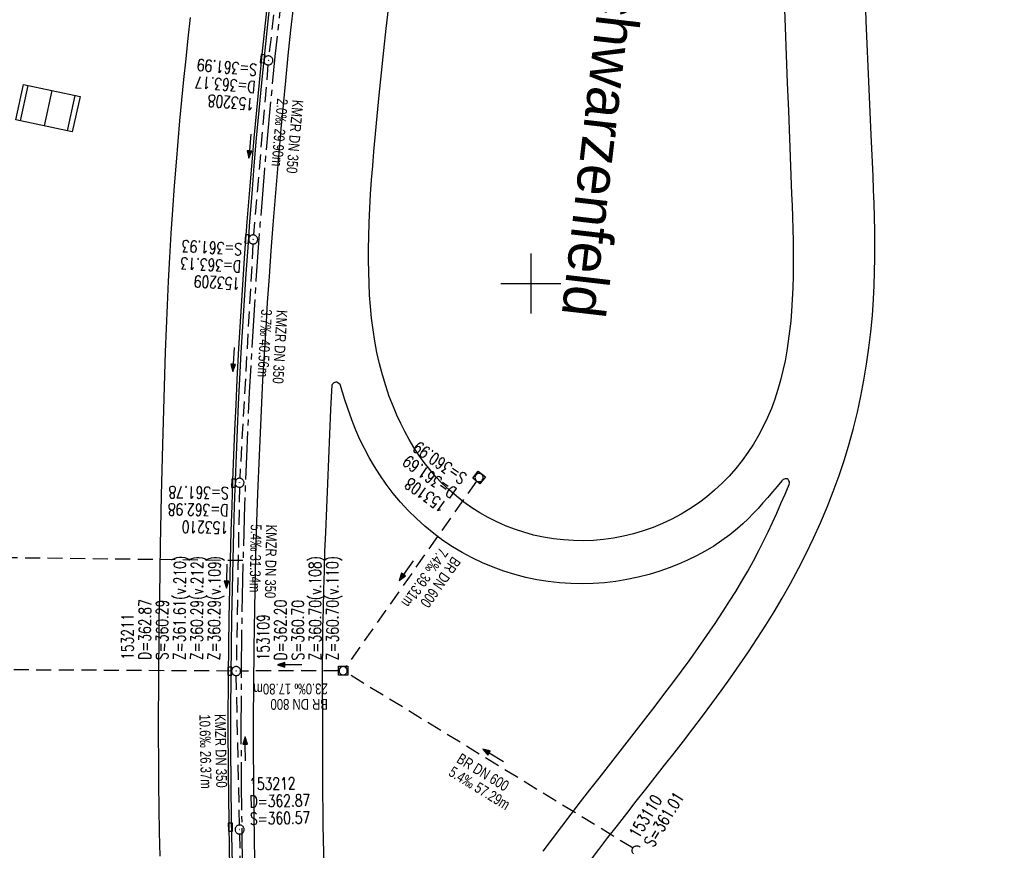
# Model space of a CAD drawing. Extents: x 510637 to 511182, y 471777 to 472747.
# Tile 4 of 10: x 510815 to 510979, y 472106 to 472244. Entities that reach past the tile are written whole.
import ezdxf

# ---------------------------------------------------------------- set-up
doc = ezdxf.new("R2010")
doc.units = 0
doc.header["$LTSCALE"] = 10
doc.header["$MEASUREMENT"] = 0
for name, pattern in [('ACHSE', [5.5, 4, -0.5, 0.5, -0.5]), ('LT00', [0]), ('LT17', [0.15, 0.1, -0.05]), ('STRICHLINIE2', [0.375, 0.25, -0.125])]:
    doc.linetypes.add(name, pattern=pattern)
doc.layers.get('0').update_dxf_attribs({"linetype": 'LT00'})
for name, color, linetype in [('-AX-020', 250, 'ACHSE'), ('-Halt-Pfeil', 4, 'LT00'), ('-Haltung', 7, 'STRICHLINIE2'), ('-Haltungsbeschriftung', 140, 'LT00'), ('-Schachtbeschriftung', 5, 'LT00'), ('-ST-20', 30, 'LT17'), ('AS_TEXT', 152, 'Continuous'), ('DFK_BEB_SCHR', 254, 'LT00'), ('DFK_BEBAUUNG', 250, 'LT00'), ('V94_AFBR_BAB', 250, 'LT00'), ('V94_KA_MULD', 182, 'LT00'), ('V94_KA_PRUF', 182, 'LT00'), ('V94_RASTER', 250, 'LT00'), ('V94_RINNE', 182, 'LT00'), ('V94_SINKK', 182, 'LT00'), ('V94_UK_DURCH', 182, 'LT00')]:
    doc.layers.add(name, color=color, linetype=linetype)
doc.styles.add('Haltungsbeschriftung', font='ARIAL.TTF', dxfattribs={"width": 0.75})
doc.styles.add('schachtbeschriftung', font='romans.shx', dxfattribs={"width": 0.75, "height": 2})
doc.styles.add('UNIR-O', font='unir_o.shx', dxfattribs={"height": 2.5})

# ---------------------------------------------------------------- blocks, each defined once
blk = doc.blocks.new('SYMB0652')
at = {"color": 0, "linetype": 'ByBlock'}
blk.add_lwpolyline([(-0.15, -0.075), (0.15, -0.075), (0.15, 0.075), (-0.15, 0.075), (-0.15, -0.075)], dxfattribs=at)
blk = doc.blocks.new('SYMB1210')
at = {"color": 0, "linetype": 'ByBlock'}
blk.add_line((0.018815, -0.179014), (0.055623, -0.17119), dxfattribs=at)
for points in [[(-0.2, -0.2), (-0.2, 0.2), (0.2, 0.2), (0.2, -0.2), (-0.2, -0.2)], [(0.018815, 0.179014), (-0.018815, 0.179014), (-0.055623, 0.17119), (-0.09, 0.155885), (-0.120444, 0.133766), (-0.145623, 0.105801), (-0.164438, 0.073213), (-0.176067, 0.037424), (-0.18, 0)], [(-0.18, 0), (-0.176067, -0.037424), (-0.164438, -0.073213), (-0.145623, -0.105801), (-0.120444, -0.133766), (-0.09, -0.155885), (-0.055623, -0.17119), (-0.018815, -0.179014), (0.018815, -0.179014)], [(0.18, 0), (0.176067, 0.037424), (0.164438, 0.073213), (0.145623, 0.105801), (0.120444, 0.133766), (0.09, 0.155885), (0.055623, 0.17119), (0.018815, 0.179014)], [(0.055623, -0.17119), (0.09, -0.155885), (0.120444, -0.133766), (0.145623, -0.105801), (0.164438, -0.073213), (0.176067, -0.037424), (0.18, 0)]]:
    blk.add_lwpolyline(points, dxfattribs=at)
blk = doc.blocks.new('SYMB0003')
at = {"color": 0, "linetype": 'ByBlock'}
for p, q in [((-0.015712, 0), (0.010166, 0.012015)), ((0, -0.021257), (-0.015712, 0)), ((0.010166, 0.012015), (0, -0.021257))]:
    blk.add_line(p, q, dxfattribs=at)
for points in [[(-0.031395, 0.499013), (-0.093691, 0.491144), (-0.154509, 0.475528), (-0.21289, 0.452414), (-0.267913, 0.422164), (-0.318712, 0.385257), (-0.364484, 0.342274), (-0.404509, 0.293893), (-0.438154, 0.240877), (-0.464888, 0.184062), (-0.484292, 0.124345), (-0.496058, 0.062667), (-0.5, 0)], [(-0.5, 0), (-0.496058, -0.062667), (-0.484292, -0.124345), (-0.464888, -0.184062), (-0.438154, -0.240877), (-0.404509, -0.293893), (-0.364485, -0.342274), (-0.318712, -0.385257), (-0.267914, -0.422164), (-0.21289, -0.452414), (-0.154509, -0.475529), (-0.093691, -0.491144), (-0.031395, -0.499014), (0.031395, -0.499014)], [(0.5, 0), (0.496057, 0.062667), (0.484292, 0.124345), (0.464888, 0.184062), (0.438153, 0.240877), (0.404509, 0.293893), (0.364484, 0.342274), (0.318712, 0.385257), (0.267913, 0.422164), (0.21289, 0.452414), (0.154509, 0.475528), (0.093691, 0.491144), (0.031395, 0.499013), (-0.031395, 0.499013)], [(0.031395, -0.499014), (0.093691, -0.491144), (0.154509, -0.475529), (0.21289, -0.452414), (0.267914, -0.422164), (0.318712, -0.385257), (0.364485, -0.342274), (0.404509, -0.293893), (0.438154, -0.240877), (0.464889, -0.184062), (0.484292, -0.124345), (0.496058, -0.062667), (0.5, 0)]]:
    blk.add_lwpolyline(points, dxfattribs=at)
blk = doc.blocks.new('SYMB1107')
at = {"color": 0, "linetype": 'ByBlock'}
for points in [[(-0.2, 0), (-0.196157, 0.039018), (-0.184776, 0.076537), (-0.166294, 0.111114), (-0.141421, 0.141421), (-0.111114, 0.166294), (-0.076537, 0.184776), (-0.039018, 0.196157), (0, 0.2)], [(0, 0.2), (0.039018, 0.196157), (0.076537, 0.184776), (0.111114, 0.166294), (0.141421, 0.141421), (0.166294, 0.111114), (0.184776, 0.076537), (0.196157, 0.039018), (0.2, 0)]]:
    blk.add_lwpolyline(points, dxfattribs=at)
blk = doc.blocks.new('SYMB0070')
at = {"color": 0, "linetype": 'ByBlock'}
for p, q in [((-0.5, 0), (0.2, 0)), ((0.5, 0), (0.2, 0.1)), ((0.2, 0.1), (0.2, 0)), ((0.468, 0), (0.21, 0.086)), ((0.21, 0.086), (0.21, -0.086)), ((0.21, -0.086), (0.468, 0)), ((0.22, -0.072), (0.437, 0)), ((0.23, -0.058), (0.405, 0)), ((0.24, -0.045), (0.374, 0)), ((0.342, 0), (0.25, 0.031)), ((0.25, 0.031), (0.25, -0.031)), ((0.25, -0.031), (0.342, 0)), ((0.26, -0.017), (0.31, 0)), ((0.27, -0.003), (0.279, 0))]:
    blk.add_line(p, q, dxfattribs=at)
for points in [[(0.2, 0), (0.2, -0.1), (0.5, 0)], [(0.437, 0), (0.22, 0.072), (0.22, -0.072)], [(0.405, 0), (0.23, 0.058), (0.23, -0.058)], [(0.374, 0), (0.24, 0.045), (0.24, -0.045)], [(0.31, 0), (0.26, 0.017), (0.26, -0.017)], [(0.279, 0), (0.27, 0.003), (0.27, -0.003)]]:
    blk.add_lwpolyline(points, dxfattribs=at)

msp = doc.modelspace()

# ---------------------------------------------------------------- linework, layer by layer
at = {"layer": '-AX-020', "ltscale": 0.2, "flags": 128}
msp.add_lwpolyline([(511023.59, 472714.43), (511020.98, 472710.35), (511016.01, 472702.43), (511011.12, 472694.47), (511006.29, 472686.47), (511001.53, 472678.43), (510996.84, 472670.35), (510992.22, 472662.22), (510987.67, 472654.06), (510983.19, 472645.86), (510978.78, 472637.62), (510974.44, 472629.35), (510970.17, 472621.04), (510965.98, 472612.69), (510961.85, 472604.3), (510957.8, 472595.88), (510953.82, 472587.43), (510949.91, 472578.94), (510946.07, 472570.42), (510942.31, 472561.87), (510938.62, 472553.28), (510935.01, 472544.67), (510931.46, 472536.02), (510928, 472527.34), (510924.6, 472518.64), (510921.29, 472509.9), (510918.04, 472501.14), (510914.87, 472492.35), (510911.78, 472483.53), (510908.76, 472474.69), (510905.82, 472465.82), (510902.96, 472456.92), (510900.17, 472448), (510897.45, 472439.06), (510894.82, 472430.1), (510892.26, 472421.11), (510889.78, 472412.1), (510887.37, 472403.07), (510885.04, 472394.02), (510882.79, 472384.95), (510880.62, 472375.87), (510878.53, 472366.76), (510876.51, 472357.64), (510874.57, 472348.49), (510872.71, 472339.34), (510870.93, 472330.16), (510869.23, 472320.98), (510867.6, 472311.77), (510866.06, 472302.56), (510864.59, 472293.33), (510863.2, 472284.09), (510861.89, 472274.84), (510860.67, 472265.57), (510859.52, 472256.3), (510858.45, 472247.02), (510857.45, 472237.73), (510856.54, 472228.43), (510855.71, 472219.12), (510854.96, 472209.81), (510854.29, 472200.49), (510853.7, 472191.16), (510853.18, 472181.83), (510852.75, 472172.5), (510852.4, 472163.16), (510852.13, 472153.82), (510851.93, 472144.48), (510851.82, 472135.13), (510851.79, 472125.79), (510851.84, 472116.44), (510851.96, 472107.1), (510852.01, 472104.71), (510852.24, 472095.37), (510852.54, 472086.03), (510852.93, 472076.69), (510853.39, 472067.36), (510853.92, 472058.03), (510854.53, 472048.71), (510855.21, 472039.39), (510855.96, 472030.07), (510856.78, 472020.77), (510857.67, 472011.46), (510858.63, 472002.17), (510859.65, 471992.88), (510860.73, 471983.6), (510861.88, 471974.33), (510863.09, 471965.06), (510864.36, 471955.8), (510865.69, 471946.55), (510867.08, 471937.31), (510868.53, 471928.08), (510870.02, 471918.86), (510871.58, 471909.64), (510873.18, 471900.44), (510874.84, 471891.24), (510876.54, 471882.05), (510878.3, 471872.88), (510880.1, 471863.71), (510881.95, 471854.55), (510883.84, 471845.4), (510885.78, 471836.26), (510887.76, 471827.12), (510889.78, 471818), (510891.83, 471808.88), (510893.93, 471799.78), (510894.29, 471798.25)], dxfattribs=at)
at = {"layer": '-Haltung'}
for p, q in [((510859.78, 472267.07), (510856.44, 472237.86)), ((510856.29, 472236.37), (510853.89, 472208.07)), ((510853.79, 472206.57), (510851.6, 472167.58)), ((510890.98, 472167.09), (510869.23, 472136.16)), ((510851.54, 472166.08), (510851.01, 472136.24)), ((510850.25, 472135.5), (510765.12, 472135.95)), ((510868.05, 472135.55), (510851.75, 472135.5)), ((510917.02, 472106.02), (510869.44, 472135.16)), ((510851.56, 472109.88), (510851.02, 472134.75)), ((510852.2, 472083.52), (510851.59, 472108.38))]:
    msp.add_line(p, q, dxfattribs=at)
at = {"layer": '-ST-20', "ltscale": 2.5}
msp.add_line((510852.13, 472153.87), (510812.13, 472154.35), dxfattribs=at)
at = {"layer": 'DFK_BEB_SCHR'}
for p, q in [((510815.12, 472227.04), (510816.41, 472232.94)), ((510820.33, 472232.11), (510819.04, 472226.22)), ((510822.95, 472225.4), (510824.24, 472231.28))]:
    msp.add_line(p, q, dxfattribs=at)
at = {"layer": 'DFK_BEBAUUNG'}
msp.add_polyline3d([(510814.33, 472227.21, 0), (510815.62, 472233.11, 0), (510825.03, 472231.11, 0), (510823.73, 472225.24, 0), (510814.33, 472227.21, 0)], dxfattribs=at)
at = {"layer": 'V94_AFBR_BAB'}
for points in [[(510942.14, 472247.1), (510942.31, 472242.6), (510942.5, 472237.98), (510942.68, 472233.36), (510942.86, 472228.74), (510943.05, 472224.13), (510943.23, 472219.51), (510943.4, 472214.9), (510943.47, 472212.95), (510943.54, 472211), (510943.6, 472209.05), (510943.64, 472207.09), (510943.66, 472205.14), (510943.67, 472203.19), (510943.64, 472201.23), (510943.59, 472199.28), (510943.5, 472197.32), (510943.38, 472195.36), (510943.24, 472193.71), (510943.06, 472192.06), (510942.85, 472190.41), (510942.6, 472188.77), (510942.3, 472187.14), (510941.96, 472185.52), (510941.56, 472183.92), (510941.11, 472182.33), (510940.6, 472180.76), (510940.03, 472179.21), (510939.39, 472177.69), (510938.68, 472176.18), (510937.9, 472174.71), (510937.05, 472173.27), (510936.14, 472171.87), (510935.16, 472170.51), (510934.12, 472169.2), (510933.01, 472167.95), (510931.84, 472166.75), (510930.58, 472165.58), (510929.27, 472164.48), (510927.9, 472163.45), (510926.47, 472162.49), (510925, 472161.6), (510923.49, 472160.78), (510921.93, 472160.04), (510920.34, 472159.39), (510918.72, 472158.81), (510917.07, 472158.32), (510915.44, 472157.92), (510913.79, 472157.61), (510912.13, 472157.38), (510910.46, 472157.24), (510908.78, 472157.18), (510907.1, 472157.2), (510905.43, 472157.31), (510903.76, 472157.5), (510902.1, 472157.77), (510900.46, 472158.13), (510898.84, 472158.58), (510897.32, 472159.08), (510895.83, 472159.66), (510894.37, 472160.31), (510892.94, 472161.04), (510891.55, 472161.83), (510890.19, 472162.68), (510888.89, 472163.6), (510887.63, 472164.59), (510886.42, 472165.63), (510885.27, 472166.72), (510884.17, 472167.88), (510883.19, 472169.02), (510882.26, 472170.21), (510881.38, 472171.44), (510880.55, 472172.71), (510879.78, 472174)], [(510879.78, 472174), (510879.05, 472175.33), (510878.37, 472176.68), (510877.74, 472178.05), (510877.15, 472179.44), (510876.47, 472181.2), (510875.87, 472182.97), (510875.32, 472184.76), (510874.84, 472186.62), (510874.42, 472188.49), (510874.06, 472190.39), (510873.77, 472192.29), (510873.53, 472194.21), (510873.34, 472196.13), (510873.2, 472198.07), (510873.1, 472200), (510873.05, 472201.94), (510873.02, 472203.89), (510873.03, 472205.83), (510873.06, 472207.77), (510873.14, 472210.14), (510873.24, 472212.51), (510873.37, 472214.87), (510873.53, 472217.23), (510873.71, 472219.59), (510873.9, 472221.94), (510874.11, 472224.29), (510874.34, 472226.64), (510874.57, 472228.99), (510874.81, 472231.33), (510875.18, 472235.03), (510875.57, 472238.73), (510875.97, 472242.43), (510876.37, 472246.13)], [(510838.35, 472104.7), (510838.27, 472108.69), (510838.2, 472112.68), (510838.15, 472116.67), (510838.12, 472120.66), (510838.1, 472124.65), (510838.09, 472128.55), (510838.11, 472132.45), (510838.13, 472136.34), (510838.17, 472140.24), (510838.22, 472144.14), (510838.28, 472148.04), (510838.42, 472156.41), (510838.59, 472164.77), (510838.8, 472173.14), (510838.9, 472177.01), (510839.01, 472180.88), (510839.13, 472184.76), (510839.27, 472188.63), (510839.41, 472192.5), (510839.58, 472196.38), (510839.77, 472200.35), (510839.98, 472204.32), (510840.21, 472208.29), (510840.46, 472212.26), (510840.74, 472216.23), (510841.05, 472220.19), (510841.34, 472223.63), (510841.65, 472227.07), (510841.98, 472230.5), (510842.32, 472233.93), (510842.68, 472237.37), (510843.04, 472240.8), (510843.42, 472244.23)], [(510866.92, 472183.12), (510866.72, 472179.03), (510866.53, 472174.93), (510866.35, 472170.83), (510866.17, 472166.73), (510866, 472162.63), (510865.84, 472158.53), (510865.72, 472155.37), (510865.62, 472152.2), (510865.53, 472149.04), (510865.45, 472145.87), (510865.38, 472142.71), (510865.34, 472139.54), (510865.32, 472136.38), (510865.32, 472133.21), (510865.33, 472131.57), (510865.34, 472129.92), (510865.36, 472128.27), (510865.37, 472126.62), (510865.37, 472124.97), (510865.36, 472123.33), (510865.36, 472122.8), (510865.35, 472122.27), (510865.34, 472119.8), (510865.34, 472117.33), (510865.36, 472114.86), (510865.39, 472112.39), (510865.44, 472109.91), (510865.48, 472107.44), (510865.57, 472103.34)], [(510868.29, 472183.16), (510868.11, 472183.31), (510867.94, 472183.45), (510867.76, 472183.54), (510867.59, 472183.57), (510867.42, 472183.53), (510867.25, 472183.43), (510867.08, 472183.29), (510866.92, 472183.12)], [(510870.93, 472175.58), (510870.43, 472176.83), (510869.96, 472178.08), (510869.52, 472179.34), (510869.1, 472180.61), (510868.69, 472181.88), (510868.29, 472183.16)], [(510941.75, 472167.16), (510940.97, 472166.22), (510940.2, 472165.3), (510939.42, 472164.38), (510938.62, 472163.47), (510937.82, 472162.57), (510936.99, 472161.69), (510936.15, 472160.84), (510935.28, 472160.01), (510934.39, 472159.21), (510933.13, 472158.18), (510931.81, 472157.21), (510930.44, 472156.29), (510929.04, 472155.45), (510927.59, 472154.66), (510926.1, 472153.93), (510924.59, 472153.26), (510923.05, 472152.66), (510921.48, 472152.12), (510919.68, 472151.57), (510917.85, 472151.1), (510916.01, 472150.72), (510914.15, 472150.42), (510912.28, 472150.2), (510910.41, 472150.06), (510908.53, 472150.01), (510906.65, 472150.05), (510904.78, 472150.17), (510902.91, 472150.38), (510901.04, 472150.68), (510899.18, 472151.07), (510897.34, 472151.55), (510895.52, 472152.12), (510893.74, 472152.77), (510891.98, 472153.5), (510890.27, 472154.32), (510888.59, 472155.21), (510886.96, 472156.19), (510885.39, 472157.24), (510883.86, 472158.38), (510882.39, 472159.58), (510880.98, 472160.86), (510879.63, 472162.2), (510878.35, 472163.6), (510877.13, 472165.06), (510875.98, 472166.57), (510874.89, 472168.12), (510873.99, 472169.56), (510873.13, 472171.02), (510872.34, 472172.51), (510871.6, 472174.04), (510870.93, 472175.58)], [(510943.01, 472166.53), (510943.06, 472166.75), (510943.04, 472166.97), (510942.96, 472167.17), (510942.82, 472167.35), (510942.64, 472167.48), (510942.31, 472167.47), (510942, 472167.36), (510941.75, 472167.16)]]:
    msp.add_lwpolyline(points, dxfattribs=at)
at = {"layer": 'V94_AFBR_BAB', "color": 0}
for points in [[(510909.78, 472103.77), (510911.31, 472105.79), (510912.85, 472107.8), (510914.41, 472109.81), (510915.98, 472111.82), (510917.55, 472113.82), (510919.13, 472115.82), (510920.7, 472117.82), (510922.27, 472119.82), (510923.84, 472121.83), (510925.4, 472123.84), (510926.96, 472125.86), (510928.55, 472127.97), (510930.13, 472130.08), (510931.69, 472132.21), (510933.23, 472134.35), (510934.74, 472136.51), (510936.23, 472138.69), (510937.68, 472140.89), (510939.1, 472143.12), (510940.49, 472145.36), (510941.83, 472147.63), (510943.21, 472150.08), (510944.55, 472152.56), (510945.83, 472155.07), (510947.05, 472157.61), (510948.21, 472160.18), (510949.3, 472162.77), (510950.33, 472165.39), (510951.29, 472168.03), (510952.18, 472170.7), (510952.97, 472173.3), (510953.69, 472175.92), (510954.33, 472178.56), (510954.91, 472181.22), (510955.43, 472183.89), (510955.87, 472186.57), (510956.26, 472189.26), (510956.57, 472191.96), (510956.83, 472194.66), (510957.02, 472197.37), (510957.13, 472199.64), (510957.21, 472201.92), (510957.25, 472204.2), (510957.25, 472206.48), (510957.23, 472208.76), (510957.19, 472211.03), (510957.12, 472213.31), (510957.04, 472215.59), (510956.94, 472217.87), (510956.84, 472220.15), (510956.73, 472222.43), (510956.62, 472224.71), (510956.45, 472228.51), (510956.28, 472232.3), (510956.12, 472236.1), (510955.97, 472239.89), (510955.81, 472243.69), (510955.66, 472247.48)], [(510854.15, 472102.13), (510854.06, 472107), (510853.99, 472112.17), (510853.94, 472117.35), (510853.91, 472122.52), (510853.9, 472127.69), (510853.92, 472132.87), (510853.98, 472139.34), (510854.08, 472145.82), (510854.23, 472152.29), (510854.4, 472158.77), (510854.61, 472165.06), (510854.86, 472171.34), (510855.14, 472177.63), (510855.46, 472183.91), (510855.71, 472188.22), (510855.97, 472192.53), (510856.24, 472196.83), (510856.54, 472201.14), (510856.85, 472205.44), (510857.17, 472209.75), (510857.48, 472213.74), (510857.8, 472217.74), (510858.14, 472221.73), (510858.49, 472225.73), (510858.85, 472229.72), (510859.24, 472233.71), (510859.66, 472237.92), (510860.11, 472242.13), (510860.58, 472246.33)], [(510902.05, 472105.5), (510903.6, 472107.58), (510905.16, 472109.65), (510906.74, 472111.71), (510908.28, 472113.71), (510909.83, 472115.71), (510911.38, 472117.69), (510912.93, 472119.68), (510914.49, 472121.67), (510916.04, 472123.65), (510917.59, 472125.64), (510919.14, 472127.63), (510920.68, 472129.63), (510922.15, 472131.57), (510923.62, 472133.51), (510925.07, 472135.47), (510926.5, 472137.44), (510927.91, 472139.42), (510929.31, 472141.41), (510930.68, 472143.43), (510932.02, 472145.46), (510933.07, 472147.1), (510934.1, 472148.76), (510935.11, 472150.43), (510936.09, 472152.12), (510937.04, 472153.83), (510937.95, 472155.55), (510938.73, 472157.09), (510939.48, 472158.65), (510940.21, 472160.21), (510940.93, 472161.78), (510941.63, 472163.36), (510942.32, 472164.94), (510943.01, 472166.53)]]:
    msp.add_lwpolyline(points, dxfattribs=at)
at = {"layer": 'V94_RASTER'}
for p, q in [((510900, 472205), (510900, 472195)), ((510895, 472200), (510905, 472200))]:
    msp.add_line(p, q, dxfattribs=at)
at = {"layer": 'V94_RINNE'}
for points in [[(510856.44, 472249), (510855.87, 472243.81), (510855.32, 472238.62), (510854.8, 472233.43), (510854.36, 472228.8), (510853.94, 472224.17), (510853.54, 472219.53), (510853.16, 472214.9), (510852.8, 472210.26), (510852.41, 472205.01), (510852.05, 472199.76), (510851.71, 472194.51), (510851.4, 472189.25), (510851.12, 472184), (510850.92, 472179.8), (510850.73, 472175.6), (510850.56, 472171.4), (510850.41, 472167.2), (510850.27, 472163), (510850.14, 472158.8), (510850.01, 472154), (510849.9, 472149.2), (510849.8, 472144.41), (510849.73, 472139.61), (510849.68, 472134.81), (510849.64, 472126.7), (510849.67, 472118.59), (510849.77, 472110.48), (510849.85, 472105.69), (510849.96, 472100.91)], [(510850.45, 472101.03), (510850.34, 472105.82), (510850.25, 472110.62), (510850.17, 472116.68), (510850.13, 472122.73), (510850.12, 472128.79), (510850.15, 472134.84), (510850.21, 472139.62), (510850.28, 472144.41), (510850.37, 472149.19), (510850.49, 472153.98), (510850.62, 472158.76), (510850.75, 472162.99), (510850.89, 472167.21), (510851.05, 472171.44), (510851.22, 472175.67), (510851.41, 472179.89), (510851.61, 472184.12), (510851.85, 472188.49), (510852.1, 472192.85), (510852.38, 472197.22), (510852.67, 472201.59), (510852.97, 472205.95), (510853.29, 472210.32), (510853.65, 472214.93), (510854.02, 472219.54), (510854.41, 472224.14), (510854.83, 472228.75), (510855.26, 472233.35), (510855.7, 472237.68), (510856.15, 472242), (510856.62, 472246.32)]]:
    msp.add_lwpolyline(points, dxfattribs=at)

# ---------------------------------------------------------------- block references
at = {"layer": '-Halt-Pfeil', "yscale": 3.999999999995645, "zscale": 4}
for p, xscale, rotation in [((510853.28, 472222.84), 3.999999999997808, 265.1491639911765), ((510850.55, 472187.34), 3.999999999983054, 266.7911539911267), ((510849.41, 472151.28), 3.999999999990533, 268.9801639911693), ((510879.29, 472152.2), 3.999999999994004, 234.8769639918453), ((510859.9, 472136.52), 3.999999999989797, 180.1727039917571), ((510852.53, 472122.53), 4.000000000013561, 91.24845399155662), ((510893.75, 472121.44), 4.000000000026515, 148.5152039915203)]:
    msp.add_blockref('SYMB0070', p, dxfattribs=dict(at, xscale=xscale, rotation=rotation))
at = {"layer": 'V94_KA_MULD', "zscale": 3.8}
for p, xscale, yscale, rotation in [((510891.41, 472167.7), 3.799999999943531, 3.799999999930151, 142.0610305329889), ((510868.8, 472135.55), 3.79999999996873, 3.799999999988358, 270.0293608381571)]:
    msp.add_blockref('SYMB1210', p, dxfattribs=dict(at, xscale=xscale, yscale=yscale, rotation=rotation))
at = {"layer": 'V94_KA_PRUF', "xscale": 1.500000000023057, "yscale": 1.5, "zscale": 1.5, "rotation": 263.3409047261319}
for p in [(510856.36, 472237.11), (510853.83, 472207.32), (510851.56, 472166.83), (510851, 472135.49), (510851.57, 472109.13)]:
    msp.add_blockref('SYMB0003', p, dxfattribs=at)
at = {"layer": 'V94_SINKK', "yscale": 4.5, "zscale": 4.5}
for p, xscale, rotation in [((510855.41, 472237.39), 4.500000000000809, 264.2743762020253), ((510852.82, 472207.41), 4.500000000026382, 265.7908728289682), ((510850.6, 472166.76), 4.500000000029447, 268.0909178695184), ((510849.93, 472135.48), 4.500000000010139, 269.7357171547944), ((510850.04, 472109.52), 4.499999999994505, 271.059174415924)]:
    msp.add_blockref('SYMB0652', p, dxfattribs=dict(at, xscale=xscale, rotation=rotation))
at = {"layer": 'V94_UK_DURCH', "xscale": 4.000000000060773, "yscale": 4, "zscale": 4, "rotation": 45.36120984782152}
msp.add_blockref('SYMB1107', (510917.66, 472105.63), dxfattribs=at)

# ---------------------------------------------------------------- texts
at = {"layer": '-Haltungsbeschriftung', "style": 'Haltungsbeschriftung', "width": 0.75}
for s, rotation, p in [('2.0‰ 29.90m', 265.1492, (510857.83, 472230.82)), ('KMZR DN 350', 265.1492, (510860.38, 472230.6)), ('3.7‰ 40.56m', 266.7912, (510855.18, 472195.75)), ('KMZR DN 350', 266.7912, (510857.74, 472195.61)), ('5.4‰ 31.34m', 268.9802, (510853.43, 472159.92)), ('KMZR DN 350', 268.9802, (510855.99, 472159.88)), ('7.4‰ 39.31m', 234.877, (510884.91, 472156.17)), ('BR DN 600', 234.877, (510887, 472154.69)), ('23.0‰ 17.80m', 180.1727, (510866.24, 472133.43)), ('BR DN 800', 180.1727, (510866.24, 472130.87)), ('10.6‰ 26.37m', 271.2485, (510844.87, 472128.27)), ('KMZR DN 350', 271.2485, (510847.43, 472128.33)), ('BR DN 600', 328.5152, (510887.52, 472120.39)), ('5.4‰ 57.29m', 328.5152, (510886.18, 472118.21))]:
    msp.add_text(s, height=1.8, rotation=rotation, dxfattribs=at).set_placement(p)
at = {"layer": '-Schachtbeschriftung', "style": 'schachtbeschriftung', "width": 0.75}
for s, rotation, p in [('S=361.99', 175.1492, (510854.55, 472236.52)), ('D=363.17', 175.1492, (510854.31, 472233.65)), ('153208', 175.1492, (510854.06, 472230.78)), ('S=361.93', 176.7912, (510852.04, 472206.67)), ('D=363.13', 176.7912, (510851.88, 472203.79)), ('153209', 176.7912, (510851.72, 472200.92)), ('S=360.99', 144.877, (510889.55, 472168.09)), ('D=361.69', 144.877, (510887.89, 472165.74)), ('S=361.78', 178.9802, (510849.79, 472166.11)), ('153108', 144.877, (510886.24, 472163.38)), ('D=362.98', 178.9802, (510849.74, 472163.23)), ('153210', 178.9802, (510849.69, 472160.35)), ('Z=361.61(v.210)', 89.6977, (510842.55, 472137.33)), ('Z=360.29(v.212)', 89.6977, (510845.43, 472137.31)), ('Z=360.29(v.109)', 89.6977, (510848.31, 472137.3)), ('Z=360.70(v.108)', 90.1727, (510865.16, 472137.29)), ('Z=360.70(v.110)', 90.1727, (510868.04, 472137.3)), ('D=362.87', 89.6977, (510836.79, 472137.36)), ('S=360.29', 89.6977, (510839.67, 472137.34)), ('D=362.20', 90.1727, (510859.4, 472137.27)), ('S=360.70', 90.1727, (510862.28, 472137.28)), ('153211', 89.6977, (510833.91, 472137.37)), ('153109', 90.1727, (510856.52, 472137.26)), ('153212', 1.2485, (510853.18, 472115.68)), ('D=362.87', 1.2485, (510853.25, 472112.8)), ('153110', 58.5152, (510917.93, 472107.51)), ('S=361.01', 58.5152, (510920.39, 472106.01)), ('S=360.57', 1.2485, (510853.31, 472109.92))]:
    msp.add_text(s, height=2, rotation=rotation, dxfattribs=at).set_placement(p)
at = {"layer": 'AS_TEXT', "style": 'UNIR-O'}
msp.add_text('AS 31 Schwarzenfeld', height=7, rotation=263.3409, dxfattribs=at).set_placement((510915.52, 472283.7))

doc.saveas('drawing.dxf')
